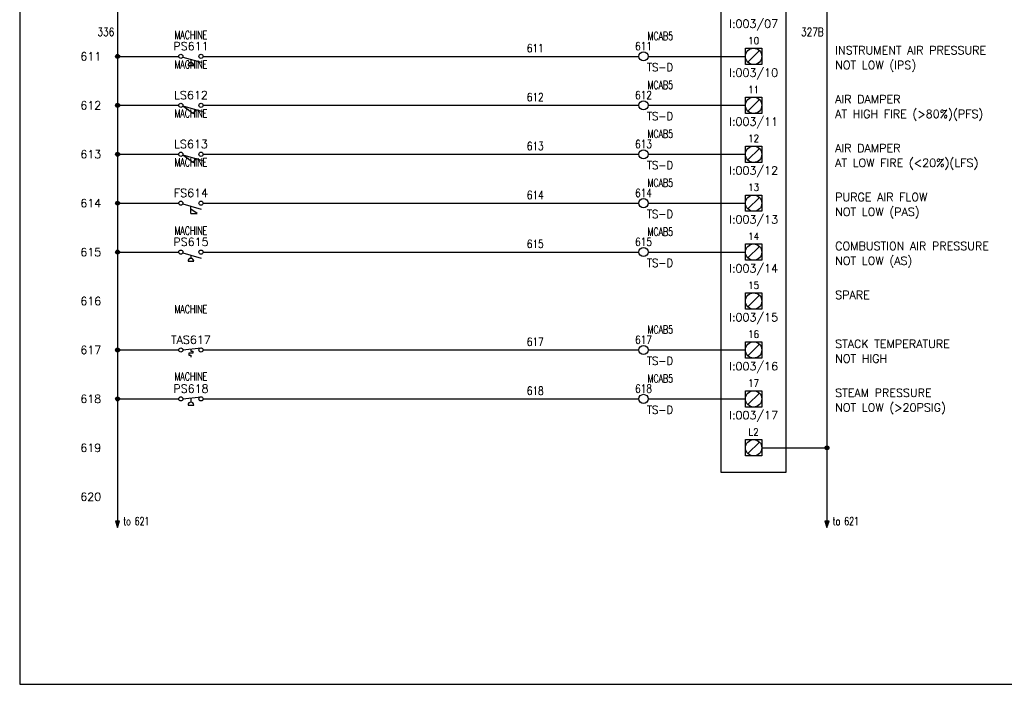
# Model space of a CAD drawing. Extents: x 0 to 30, y 0 to 19.
# Tile 1 of 4: x 0 to 15.1, y 0 to 10.2. Entities that reach past the tile are written whole.
import ezdxf
from ezdxf.enums import TextEntityAlignment as Align

# ---------------------------------------------------------------- set-up
doc = ezdxf.new("R2010")
doc.units = 0
doc.header["$MEASUREMENT"] = 0
for name, color, linetype in [('BLK_18AWG', 251, 'Continuous'), ('DESC', 1, 'Continuous'), ('LOC', 140, 'Continuous'), ('MISC', 30, 'Continuous'), ('RED_18AWG', 1, 'Continuous'), ('SYMS', 7, 'Continuous'), ('TAGS', 30, 'Continuous'), ('TERMS', 6, 'Continuous'), ('WHT_16AWG', 7, 'Continuous'), ('WIRENO', 3, 'Continuous'), ('WIREREF', 52, 'Continuous'), ('XREF', 7, 'Continuous')]:
    doc.layers.add(name, color=color, linetype=linetype)
doc.layers.add('Viewports', color=3, linetype='Continuous', plot=False)
doc.styles.add('LEGACY', font='romans.shx')
doc.styles.add('WD', font='romans.shx')

# ---------------------------------------------------------------- blocks, each defined once
blk = doc.blocks.new('PLCIO_7923')
at = {"layer": 'SYMS'}
for p, q in [((-0.5, 0.5), (-0.5, -13.125)), ((0.5, -13.125), (0.5, 0.5)), ((-0.125, -6.625), (0.125, -6.625)), ((-0.125, -6.875), (-0.125, -6.625)), ((-0.125, -6.625), (0.125, -6.625)), ((-0.125, -6.875), (-0.125, -6.625)), ((0.125, -6.625), (0.125, -6.875)), ((0.125, -6.625), (0.125, -6.875)), ((0.088, -6.662), (-0.088, -6.838)), ((0.125, -6.875), (-0.125, -6.875)), ((0.125, -6.875), (-0.125, -6.875)), ((-0.125, -7.375), (0.125, -7.375)), ((-0.125, -7.625), (-0.125, -7.375)), ((-0.125, -7.375), (0.125, -7.375)), ((-0.125, -7.625), (-0.125, -7.375)), ((0.125, -7.375), (0.125, -7.625)), ((0.125, -7.375), (0.125, -7.625)), ((0.088, -7.412), (-0.088, -7.588)), ((0.125, -7.625), (-0.125, -7.625)), ((0.125, -7.625), (-0.125, -7.625)), ((-0.125, -8.125), (0.125, -8.125)), ((-0.125, -8.375), (-0.125, -8.125)), ((-0.125, -8.125), (0.125, -8.125)), ((-0.125, -8.375), (-0.125, -8.125)), ((0.125, -8.125), (0.125, -8.375)), ((0.125, -8.125), (0.125, -8.375)), ((0.088, -8.162), (-0.088, -8.338)), ((0.125, -8.375), (-0.125, -8.375)), ((0.125, -8.375), (-0.125, -8.375)), ((-0.125, -8.875), (0.125, -8.875)), ((-0.125, -9.125), (-0.125, -8.875)), ((-0.125, -8.875), (0.125, -8.875)), ((-0.125, -9.125), (-0.125, -8.875)), ((0.125, -8.875), (0.125, -9.125)), ((0.125, -8.875), (0.125, -9.125)), ((0.088, -8.912), (-0.088, -9.088)), ((0.125, -9.125), (-0.125, -9.125)), ((0.125, -9.125), (-0.125, -9.125)), ((-0.125, -9.625), (0.125, -9.625)), ((-0.125, -9.875), (-0.125, -9.625)), ((-0.125, -9.625), (0.125, -9.625)), ((-0.125, -9.875), (-0.125, -9.625)), ((0.125, -9.625), (0.125, -9.875)), ((0.125, -9.625), (0.125, -9.875)), ((0.088, -9.662), (-0.088, -9.838)), ((0.125, -9.875), (-0.125, -9.875)), ((0.125, -9.875), (-0.125, -9.875)), ((-0.125, -10.375), (0.125, -10.375)), ((-0.125, -10.625), (-0.125, -10.375)), ((-0.125, -10.375), (0.125, -10.375)), ((-0.125, -10.625), (-0.125, -10.375)), ((0.088, -10.412), (-0.088, -10.588)), ((0.125, -10.375), (0.125, -10.625)), ((0.125, -10.375), (0.125, -10.625)), ((0.125, -10.625), (-0.125, -10.625)), ((0.125, -10.625), (-0.125, -10.625)), ((-0.125, -11.125), (0.125, -11.125)), ((-0.125, -11.375), (-0.125, -11.125)), ((-0.125, -11.125), (0.125, -11.125)), ((-0.125, -11.375), (-0.125, -11.125)), ((0.088, -11.162), (-0.088, -11.338)), ((0.125, -11.125), (0.125, -11.375)), ((0.125, -11.125), (0.125, -11.375)), ((0.125, -11.375), (-0.125, -11.375)), ((0.125, -11.375), (-0.125, -11.375)), ((-0.125, -11.875), (0.125, -11.875)), ((-0.125, -12.125), (-0.125, -11.875)), ((-0.125, -11.875), (0.125, -11.875)), ((-0.125, -12.125), (-0.125, -11.875)), ((0.088, -11.912), (-0.088, -12.088)), ((0.125, -11.875), (0.125, -12.125)), ((0.125, -11.875), (0.125, -12.125)), ((0.125, -12.125), (-0.125, -12.125)), ((0.125, -12.125), (-0.125, -12.125)), ((-0.125, -12.625), (0.125, -12.625)), ((-0.125, -12.875), (-0.125, -12.625)), ((0.088, -12.662), (-0.088, -12.838)), ((0.125, -12.625), (0.125, -12.875)), ((0.125, -12.875), (-0.125, -12.875)), ((-0.5, -13.125), (0.5, -13.125))]:
    blk.add_line(p, q, dxfattribs=at)
for centre in [(0, -6.75), (0, -7.5), (0, -8.25), (0, -9), (0, -9.75), (0, -10.5), (0, -11.25), (0, -12), (0, -12.75)]:
    blk.add_circle(centre, 0.125, dxfattribs=at)
at = {"layer": 'SYMS', "style": 'LEGACY'}
for tag, height, width, p in [('LOC', 0.0781, 0.8, (0, 1.17)), ('MFG', 0.0781, 0.8, (0, 1.062)), ('CAT', 0.0781, 0.9, (0, 0.953)), ('DESC', 0.0781, 0.8, (0, 0.53)), ('TERM01', 0.109, 0.9, (0, 0.188)), ('TERM02', 0.109, 0.9, (0, -0.562)), ('TERM03', 0.109, 0.9, (0, -1.312)), ('TERM04', 0.109, 0.9, (0, -2.062)), ('TERM05', 0.109, 0.9, (0, -2.812)), ('TERM06', 0.109, 0.9, (0, -3.562)), ('TERM07', 0.109, 0.9, (0, -4.312)), ('TERM08', 0.109, 0.9, (0, -5.062)), ('TERM09', 0.109, 0.9, (0, -5.812)), ('TERM10', 0.109, 0.9, (0, -6.562)), ('TERM11', 0.109, 0.9, (0, -7.312)), ('TERM12', 0.109, 0.9, (0, -8.062)), ('TERM13', 0.109, 0.9, (0, -8.812)), ('TERM14', 0.109, 0.9, (0, -9.562)), ('TERM15', 0.109, 0.9, (0, -10.312)), ('TERM16', 0.109, 0.9, (0, -11.062)), ('TERM17', 0.109, 0.9, (0, -11.812)), ('TERM18', 0.109, 0.9, (0, -12.562))]:
    blk.add_attdef(tag, text='', height=height, dxfattribs=dict(at, width=width)).set_placement(p, align=Align.CENTER)
at = {"layer": 'SYMS', "linetype": 'Continuous', "style": 'LEGACY', "flags": 9}
blk.add_attdef('ASSYCODE', text='', height=0.01, dxfattribs=at).set_placement((0.23, 1.071), align=Align.CENTER)
at = {"layer": 'SYMS', "style": 'LEGACY'}
for tag, p in [('LINE1', (0, 0.812)), ('LINE2', (0, 0.656)), ('TAG', (0, 0.353))]:
    blk.add_attdef(tag, text='', height=0.109, dxfattribs=at).set_placement(p, align=Align.CENTER)
at = {"layer": 'SYMS', "style": 'LEGACY', "flags": 1}
for tag, p in [('X4TERM01', (-0.125, 0)), ('X4TERM02', (-0.125, -0.75)), ('X4TERM03', (-0.125, -1.5)), ('X4TERM04', (-0.125, -2.25)), ('X4TERM05', (-0.125, -3)), ('X4TERM06', (-0.125, -3.75)), ('X4TERM07', (-0.125, -4.5)), ('X4TERM08', (-0.125, -5.25)), ('X4TERM09', (-0.125, -6)), ('X4TERM10', (-0.125, -6.75)), ('X4TERM11', (-0.125, -7.5)), ('X4TERM12', (-0.125, -8.25)), ('X4TERM13', (-0.125, -9)), ('X4TERM14', (-0.125, -9.75)), ('X4TERM15', (-0.125, -10.5)), ('X4TERM16', (-0.125, -11.25)), ('X4TERM17', (-0.125, -12)), ('X1TERM18', (0.125, -12.75))]:
    blk.add_attdef(tag, p, '', height=0.01, dxfattribs=at)
at = {"layer": 'SYMS', "style": 'LEGACY', "width": 0.9}
for tag, p in [('TERMDESC01', (-0.172, -0.062)), ('TERMDESC02', (-0.188, -0.812)), ('TERMDESC03', (-0.188, -1.562)), ('TERMDESC04', (-0.188, -2.312)), ('TERMDESC05', (-0.188, -3.062)), ('TERMDESC06', (-0.188, -3.812)), ('TERMDESC07', (-0.188, -4.562)), ('TERMDESC08', (-0.188, -5.312)), ('TERMDESC09', (-0.188, -6.062)), ('TERMDESC10', (-0.188, -6.812)), ('TERMDESC11', (-0.188, -7.562)), ('TERMDESC12', (-0.188, -8.312)), ('TERMDESC13', (-0.188, -9.062)), ('TERMDESC14', (-0.188, -9.812)), ('TERMDESC15', (-0.188, -10.562)), ('TERMDESC16', (-0.188, -11.312)), ('TERMDESC17', (-0.188, -12.062))]:
    blk.add_attdef(tag, text='', height=0.0781, dxfattribs=at).set_placement(p, align=Align.TOP_RIGHT)
for tag, height, p in [('TERM', 0.0938, (-0.234, -0.188)), ('TERMDESC18', 0.0781, (0.188, -12.812))]:
    blk.add_attdef(tag, text='', height=height, dxfattribs=at).set_placement(p, align=Align.TOP_LEFT)
for tag, p in [('DESCA02', (1.25, -0.719)), ('DESCB02', (1.25, -0.859)), ('DESCC02', (1.25, -1)), ('DESCD02', (1.25, -1.141)), ('DESCE02', (1.25, -1.281)), ('DESCA03', (1.25, -1.469)), ('DESCB03', (1.25, -1.609)), ('DESCC03', (1.25, -1.75)), ('DESCD03', (1.25, -1.891)), ('DESCE03', (1.25, -2.031)), ('DESCA04', (1.25, -2.219)), ('DESCB04', (1.25, -2.359)), ('DESCC04', (1.25, -2.5)), ('DESCD04', (1.25, -2.641)), ('DESCE04', (1.25, -2.781)), ('DESCA05', (1.25, -2.969)), ('DESCB05', (1.25, -3.109)), ('DESCC05', (1.25, -3.25)), ('DESCD05', (1.25, -3.391)), ('DESCE05', (1.25, -3.531)), ('DESCA06', (1.25, -3.719)), ('DESCB06', (1.25, -3.859)), ('DESCC06', (1.25, -4)), ('DESCD06', (1.25, -4.141)), ('DESCE06', (1.25, -4.281)), ('DESCA07', (1.25, -4.469)), ('DESCB07', (1.25, -4.609)), ('DESCC07', (1.25, -4.75)), ('DESCD07', (1.25, -4.891)), ('DESCE07', (1.25, -5.031)), ('DESCA08', (1.25, -5.219)), ('DESCB08', (1.25, -5.359)), ('DESCC08', (1.25, -5.5)), ('DESCD08', (1.25, -5.641)), ('DESCE08', (1.25, -5.781)), ('DESCA09', (1.25, -5.969)), ('DESCB09', (1.25, -6.109)), ('DESCC09', (1.25, -6.25)), ('DESCD09', (1.25, -6.391)), ('DESCE09', (1.25, -6.531)), ('DESCA10', (1.25, -6.719)), ('DESCB10', (1.25, -6.859)), ('DESCC10', (1.25, -7)), ('DESCD10', (1.25, -7.141)), ('DESCE10', (1.25, -7.281)), ('DESCA11', (1.25, -7.469)), ('DESCB11', (1.25, -7.609)), ('DESCC11', (1.25, -7.75)), ('DESCD11', (1.25, -7.891)), ('DESCE11', (1.25, -8.031)), ('DESCA12', (1.25, -8.219)), ('DESCB12', (1.25, -8.359)), ('DESCC12', (1.25, -8.5)), ('DESCD12', (1.25, -8.641)), ('DESCE12', (1.25, -8.781)), ('DESCA13', (1.25, -8.969)), ('DESCB13', (1.25, -9.109)), ('DESCC13', (1.25, -9.25)), ('DESCD13', (1.25, -9.391)), ('DESCE13', (1.25, -9.531)), ('DESCA14', (1.25, -9.719)), ('DESCB14', (1.25, -9.859)), ('DESCC14', (1.25, -10)), ('DESCD14', (1.25, -10.141)), ('DESCE14', (1.25, -10.281)), ('DESCA15', (1.25, -10.469)), ('DESCB15', (1.25, -10.609)), ('DESCC15', (1.25, -10.75)), ('DESCD15', (1.25, -10.891)), ('DESCE15', (1.25, -11.031)), ('DESCA16', (1.25, -11.219)), ('DESCB16', (1.25, -11.359)), ('DESCC16', (1.25, -11.5)), ('DESCD16', (1.25, -11.641)), ('DESCE16', (1.25, -11.781)), ('DESCA17', (1.25, -11.969)), ('DESCB17', (1.25, -12.109)), ('DESCC17', (1.25, -12.25)), ('DESCD17', (1.25, -12.391)), ('DESCE17', (1.25, -12.531))]:
    blk.add_attdef(tag, p, '', height=0.109, dxfattribs=at)
at = {"layer": 'SYMS', "style": 'LEGACY'}
for tag, p in [('TAGA02', (0, -0.938)), ('TAGA03', (0, -1.688)), ('TAGA04', (0, -2.438)), ('TAGA05', (0, -3.188)), ('TAGA06', (0, -3.938)), ('TAGA07', (0, -4.688)), ('TAGA08', (0, -5.438)), ('TAGA09', (0, -6.188)), ('TAGA10', (0, -6.938)), ('TAGA11', (0, -7.688)), ('TAGA12', (0, -8.438)), ('TAGA13', (0, -9.188)), ('TAGA14', (0, -9.938)), ('TAGA15', (0, -10.688)), ('TAGA16', (0, -11.438)), ('TAGA17', (0, -12.188))]:
    blk.add_attdef(tag, text='', height=0.109, dxfattribs=at).set_placement(p, align=Align.TOP_CENTER)
blk = doc.blocks.new('HPS12')
at = {"linetype": 'Continuous'}
blk.add_line((-0.123, 0.002), (0.159, 0.033), dxfattribs=at)
for p, q in [((0, 0.015), (0, -0.049)), ((-0.044, -0.094), (0.044, -0.094))]:
    blk.add_line(p, q)
for centre in [(-0.155, 0), (0.155, 0)]:
    blk.add_circle(centre, 0.0322)
blk.add_arc((0, -0.094), 0.0442, 0, 180)
at = {"style": 'WD', "width": 0.7}
for tag, p in [('DESC1', (0, 0.781)), ('DESC2', (0, 0.625)), ('INST', (0, 0.451)), ('LOC', (0, 0.281)), ('XREF', (0, -0.314))]:
    blk.add_attdef(tag, text='', height=0.125, dxfattribs=at).set_placement(p, align=Align.CENTER)
at = {"style": 'WD'}
blk.add_attdef('TAG1', text='', height=0.125, dxfattribs=at).set_placement((0, 0.094), align=Align.CENTER)
for tag, p, height, flags in [('X4TERM01', (-0.188, 0), 0.0125, 1), ('CONTACT', (0.038, 0.02), 0.01, 1), ('FAMILY', (0.038, 0.037), 0.01, 9), ('X1TERM02', (0.188, 0), 0.0125, 1)]:
    blk.add_attdef(tag, p, '', height=height, dxfattribs=dict(at, flags=flags))
for tag, p in [('X2LINK', (0, 0.094)), ('X8LINK', (0, -0.125))]:
    blk.add_attdef(tag, p, '', height=0.01, dxfattribs=at)
at = {"linetype": 'Continuous', "style": 'WD', "flags": 9}
for tag, p in [('CAT', (0.063, -0.007)), ('ASSYCODE', (0.066, -0.049)), ('MFG', (0.063, -0.027))]:
    blk.add_attdef(tag, text='', height=0.01, dxfattribs=at).set_placement(p, align=Align.CENTER)
at = {"linetype": 'Continuous', "style": 'WD', "flags": 8}
blk.add_attdef('TERM01', text='', height=0.125, dxfattribs=at).set_placement((-0.25, -0.031), align=Align.TOP_RIGHT)
blk.add_attdef('TERM02', text='', height=0.125, dxfattribs=at).set_placement((0.25, -0.031), align=Align.TOP_LEFT)
at = {"style": 'WD', "width": 0.7}
for tag, p in [('RATING1', (0.247, -0.317)), ('WDTAGALT', (0.247, -0.473))]:
    blk.add_attdef(tag, p, '', height=0.125, dxfattribs=at)
blk = doc.blocks.new('HTS12')
at = {"linetype": 'Continuous'}
blk.add_line((-0.123, 0.002), (0.159, 0.033), dxfattribs=at)
for p, q in [((0, 0.015), (0, -0.017)), ((0.031, -0.048), (-0.031, -0.048)), ((-0.031, -0.048), (-0.031, -0.079)), ((-0.031, -0.079), (0, -0.079)), ((0, -0.017), (0.031, -0.017)), ((0, -0.079), (0, -0.111)), ((0.031, -0.017), (0.031, -0.048))]:
    blk.add_line(p, q)
for centre in [(-0.155, 0), (0.155, 0)]:
    blk.add_circle(centre, 0.0322)
at = {"style": 'WD', "width": 0.7}
for tag, p in [('INST', (0, 0.732)), ('LOC', (0, 0.562)), ('DESC1', (0, 0.406)), ('DESC2', (0, 0.25)), ('XREF', (0, -0.314))]:
    blk.add_attdef(tag, text='', height=0.125, dxfattribs=at).set_placement(p, align=Align.CENTER)
at = {"style": 'WD'}
blk.add_attdef('TAG1', text='', height=0.125, dxfattribs=at).set_placement((0, 0.094), align=Align.CENTER)
for tag, p, height, flags in [('X4TERM01', (-0.188, 0), 0.0125, 1), ('CONTACT', (0.038, 0.02), 0.01, 1), ('FAMILY', (0.038, 0.037), 0.01, 9), ('X1TERM02', (0.188, 0), 0.0125, 1)]:
    blk.add_attdef(tag, p, '', height=height, dxfattribs=dict(at, flags=flags))
for tag, p in [('X2LINK', (0, 0.078)), ('X8LINK', (0, -0.141))]:
    blk.add_attdef(tag, p, '', height=0.01, dxfattribs=at)
at = {"linetype": 'Continuous', "style": 'WD', "flags": 9}
for tag, p in [('CAT', (0.063, -0.007)), ('ASSYCODE', (0.062, -0.047)), ('MFG', (0.063, -0.027))]:
    blk.add_attdef(tag, text='', height=0.01, dxfattribs=at).set_placement(p, align=Align.CENTER)
at = {"linetype": 'Continuous', "style": 'WD', "flags": 8}
blk.add_attdef('TERM01', text='', height=0.125, dxfattribs=at).set_placement((-0.25, -0.016), align=Align.TOP_RIGHT)
blk.add_attdef('TERM02', text='', height=0.125, dxfattribs=at).set_placement((0.25, -0.016), align=Align.TOP_LEFT)
at = {"style": 'WD', "width": 0.7}
for tag, p in [('RATING1', (0.275, -0.299)), ('WDTAGALT', (0.281, -0.466))]:
    blk.add_attdef(tag, p, '', height=0.125, dxfattribs=at)
blk = doc.blocks.new('HPS11')
at = {"linetype": 'Continuous'}
blk.add_line((-0.125, -0.01), (0.157, -0.091), dxfattribs=at)
for p, q in [((-0.044, -0.141), (0.044, -0.141)), ((0, -0.046), (0, -0.096))]:
    blk.add_line(p, q)
for centre in [(-0.155, 0), (0.155, 0)]:
    blk.add_circle(centre, 0.0322)
blk.add_arc((0, -0.141), 0.0442, 0, 180)
at = {"style": 'WD', "width": 0.7}
for tag, p in [('DESC1', (0, 0.75)), ('DESC2', (0, 0.594)), ('INST', (0, 0.435)), ('LOC', (0, 0.266)), ('XREF', (0, -0.316))]:
    blk.add_attdef(tag, text='', height=0.125, dxfattribs=at).set_placement(p, align=Align.CENTER)
at = {"style": 'WD'}
blk.add_attdef('TAG1', text='', height=0.125, dxfattribs=at).set_placement((0, 0.094), align=Align.CENTER)
for tag, p, height, flags in [('X4TERM01', (-0.188, 0), 0.0125, 1), ('CONTACT', (0.038, 0.02), 0.01, 1), ('FAMILY', (0.038, 0.037), 0.01, 9), ('X1TERM02', (0.188, 0), 0.0125, 1)]:
    blk.add_attdef(tag, p, '', height=height, dxfattribs=dict(at, flags=flags))
for tag, p in [('X2LINK', (0, 0.031)), ('X8LINK', (0, -0.172))]:
    blk.add_attdef(tag, p, '', height=0.01, dxfattribs=at)
at = {"linetype": 'Continuous', "style": 'WD', "flags": 9}
for tag, p in [('CAT', (0.063, -0.007)), ('ASSYCODE', (0.062, -0.047)), ('MFG', (0.063, -0.027))]:
    blk.add_attdef(tag, text='', height=0.01, dxfattribs=at).set_placement(p, align=Align.CENTER)
at = {"linetype": 'Continuous', "style": 'WD', "flags": 8}
blk.add_attdef('TERM01', text='', height=0.125, dxfattribs=at).set_placement((-0.25, -0.031), align=Align.TOP_RIGHT)
blk.add_attdef('TERM02', text='', height=0.125, dxfattribs=at).set_placement((0.25, -0.031), align=Align.TOP_LEFT)
at = {"style": 'WD', "width": 0.7}
for tag, p in [('RATING1', (0.258, -0.304)), ('WDTAGALT', (0.258, -0.46))]:
    blk.add_attdef(tag, p, '', height=0.125, dxfattribs=at)
blk = doc.blocks.new('HFS11')
at = {"linetype": 'Continuous'}
blk.add_line((-0.125, -0.01), (0.157, -0.091), dxfattribs=at)
for p, q in [((0, -0.156), (0, -0.046)), ((0.093, -0.156), (0, -0.094)), ((0, -0.156), (0.093, -0.156))]:
    blk.add_line(p, q)
for centre in [(-0.155, 0), (0.155, 0)]:
    blk.add_circle(centre, 0.0322)
at = {"style": 'WD', "width": 0.7}
for tag, p in [('INST', (0, 0.732)), ('LOC', (0, 0.562)), ('DESC1', (0, 0.406)), ('DESC2', (0, 0.25)), ('XREF', (0, -0.348)), ('WDTAGALT', (-0.009, -0.5))]:
    blk.add_attdef(tag, text='', height=0.125, dxfattribs=at).set_placement(p, align=Align.CENTER)
at = {"style": 'WD'}
blk.add_attdef('TAG1', text='', height=0.125, dxfattribs=at).set_placement((0, 0.094), align=Align.CENTER)
for tag, p, height, flags in [('X4TERM01', (-0.188, 0), 0.0125, 1), ('CONTACT', (0.038, 0.02), 0.01, 1), ('FAMILY', (0.038, 0.037), 0.01, 9), ('X1TERM02', (0.188, 0), 0.0125, 1)]:
    blk.add_attdef(tag, p, '', height=height, dxfattribs=dict(at, flags=flags))
for tag, p in [('X2LINK', (0, 0.047)), ('X8LINK', (0, -0.203))]:
    blk.add_attdef(tag, p, '', height=0.01, dxfattribs=at)
at = {"linetype": 'Continuous', "style": 'WD', "flags": 9}
for tag, p in [('CAT', (0.063, -0.007)), ('ASSYCODE', (0.062, -0.047)), ('MFG', (0.063, -0.027))]:
    blk.add_attdef(tag, text='', height=0.01, dxfattribs=at).set_placement(p, align=Align.CENTER)
at = {"linetype": 'Continuous', "style": 'WD', "flags": 8}
blk.add_attdef('TERM01', text='', height=0.125, dxfattribs=at).set_placement((-0.25, -0.031), align=Align.TOP_RIGHT)
blk.add_attdef('TERM02', text='', height=0.125, dxfattribs=at).set_placement((0.25, -0.031), align=Align.TOP_LEFT)
at = {"style": 'WD', "width": 0.7}
blk.add_attdef('RATING1', (0.249, -0.313), '', height=0.125, dxfattribs=at)
blk = doc.blocks.new('HLS11')
at = {"linetype": 'Continuous'}
for p, q in [((-0.125, -0.01), (0.041, -0.124)), ((-0.125, -0.01), (0.179, -0.097)), ((0.041, -0.124), (0.073, -0.067))]:
    blk.add_line(p, q, dxfattribs=at)
for centre in [(-0.155, 0), (0.155, 0)]:
    blk.add_circle(centre, 0.0322)
at = {"style": 'WD', "width": 0.7}
for tag, p in [('INST', (0, 0.719)), ('LOC', (0, 0.562)), ('DESC1', (0, 0.406)), ('DESC2', (0, 0.25)), ('XREF', (0, -0.299)), ('WDTAGALT', (0.006, -0.438))]:
    blk.add_attdef(tag, text='', height=0.125, dxfattribs=at).set_placement(p, align=Align.CENTER)
at = {"style": 'WD'}
blk.add_attdef('TAG1', text='', height=0.125, dxfattribs=at).set_placement((0, 0.094), align=Align.CENTER)
for tag, p, height, flags in [('X4TERM01', (-0.188, 0), 0.0125, 1), ('CONTACT', (0.038, 0.02), 0.01, 1), ('FAMILY', (0.038, 0.037), 0.01, 9), ('X1TERM02', (0.188, 0), 0.0125, 1)]:
    blk.add_attdef(tag, p, '', height=height, dxfattribs=dict(at, flags=flags))
for tag, p in [('X2LINK', (0, 0.031)), ('X8LINK', (0, -0.156))]:
    blk.add_attdef(tag, p, '', height=0.01, dxfattribs=at)
at = {"linetype": 'Continuous', "style": 'WD', "flags": 9}
for tag, p in [('CAT', (0.063, -0.007)), ('ASSYCODE', (0.062, -0.047)), ('MFG', (0.063, -0.027))]:
    blk.add_attdef(tag, text='', height=0.01, dxfattribs=at).set_placement(p, align=Align.CENTER)
at = {"linetype": 'Continuous', "style": 'WD', "flags": 8}
blk.add_attdef('TERM01', text='', height=0.125, dxfattribs=at).set_placement((-0.25, -0.031), align=Align.TOP_RIGHT)
blk.add_attdef('TERM02', text='', height=0.125, dxfattribs=at).set_placement((0.25, -0.031), align=Align.TOP_LEFT)
blk = doc.blocks.new('WDDOT')
for radius in [0.03, 0.0187, 0.00929]:
    blk.add_circle((0, 0), radius)
blk = doc.blocks.new('HA1S4')
for points in [[(0, 0), (-0.031, 0), (0, -0.094), (0.031, 0), (0, 0)], [(0.016, -0.011), (-0.016, -0.011), (0, -0.058), (0.016, -0.011)]]:
    blk.add_lwpolyline(points)
at = {"style": 'WD', "width": 0.7}
for tag, p in [('DESC1', (0.088, 0.113)), ('XREF', (0.088, -0.062))]:
    blk.add_attdef(tag, p, '', height=0.125, dxfattribs=at)
at = {"style": 'WD', "flags": 1}
for tag, p in [('X2TERM01', (0, 0)), ('SIGCODE', (0.035, -0.083))]:
    blk.add_attdef(tag, p, '', height=0.01, dxfattribs=at)
at = {"style": 'WD', "width": 0.8, "flags": 8}
blk.add_attdef('WIRENO', text='', height=0.125, dxfattribs=at).set_placement((0, -0.259), align=Align.CENTER)
blk = doc.blocks.new('HT0W02')
blk.add_circle((0, 0), 0.0699)
at = {"style": 'WD'}
for tag, p, width in [('INST', (0.062, 0.42), 0.7), ('LOC', (0.062, 0.25), 0.7), ('DESC1', (0.053, -0.385), 0.8)]:
    blk.add_attdef(tag, p, '', height=0.125, dxfattribs=dict(at, width=width))
at = {"linetype": 'Continuous', "style": 'WD', "width": 0.8, "flags": 8}
blk.add_attdef('WIRENO', text='', height=0.125, dxfattribs=at).set_placement((0, 0.094), align=Align.CENTER)
at = {"style": 'WD', "flags": 1}
for tag, p, height in [('X4TERM01', (-0.07, 0), 0.0125), ('X4TERMDESC01', (-0.055, -0.023), 0.025), ('X2TERMDESC01', (-0.006, 0.029), 0.025), ('X2TERM01', (0, 0.07), 0.0125), ('STRIPSEQ', (0, 0), 0.00125), ('X1TERMDESC01', (0.039, -0.003), 0.025), ('X1TERM01', (0.07, 0), 0.0125), ('LINKTERM', (0, -0.002), 0.00125), ('X8TERM01', (0, -0.07), 0.0125), ('X8TERMDESC01', (0, -0.054), 0.025)]:
    blk.add_attdef(tag, p, '', height=height, dxfattribs=at)
at = {"linetype": 'Continuous', "style": 'WD'}
for tag, p, height, width, flags in [('TAGSTRIP', (0.053, -0.229), 0.125, 0.9, 8), ('CAT', (0.213, -0.406), 0.109, 0.8, 1), ('DESC2', (0.053, -0.541), 0.125, 0.8, 8), ('DESC3', (0.053, -0.698), 0.125, 0.8, 8)]:
    blk.add_attdef(tag, p, '', height=height, dxfattribs=dict(at, width=width, flags=flags))
at = {"linetype": 'Continuous', "style": 'WD', "width": 0.8, "flags": 1}
blk.add_attdef('MFG', text='', height=0.109, dxfattribs=at).set_placement((0.088, -0.406), align=Align.RIGHT)
at = {"style": 'WD', "width": 0.7, "flags": 1}
blk.add_attdef('ASSYCODE', (0.062, -0.281), '', height=0.01, dxfattribs=at)
blk = doc.blocks.new('WD_WNH')
at = {"linetype": 'Continuous', "style": 'WD', "width": 0.8}
blk.add_attdef('WIRENO', text='', height=0.125, dxfattribs=at).set_placement((0, 0.062), align=Align.CENTER)
at = {"style": 'WD', "flags": 1}
for tag, p in [('W01USER', (0, 0.078)), ('W02USER', (0, 0.07)), ('W03USER', (0, 0.062)), ('W04USER', (0, 0.055)), ('W05USER', (0, 0.047)), ('W06USER', (0, 0.039)), ('W07USER', (0, 0.031)), ('W08USER', (0, 0.023)), ('W09USER', (0, 0.016)), ('W10USER', (0, 0.008))]:
    blk.add_attdef(tag, text='', height=0.005, dxfattribs=at).set_placement(p, align=Align.CENTER)
blk = doc.blocks.new('WD_WNV')
at = {"linetype": 'Continuous', "style": 'WD', "width": 0.8}
blk.add_attdef('WIRENO', text='', height=0.125, dxfattribs=at).set_placement((-0.05, 0), align=Align.MIDDLE_RIGHT)
at = {"style": 'WD', "flags": 1}
for tag, p in [('W01USER', (-0.062, 0.094)), ('W02USER', (-0.062, 0.086)), ('W03USER', (-0.062, 0.078)), ('W04USER', (-0.062, 0.07)), ('W05USER', (-0.062, 0.062)), ('W06USER', (-0.062, 0.055)), ('W07USER', (-0.062, 0.047)), ('W08USER', (-0.062, 0.039)), ('W09USER', (-0.062, 0.031)), ('W10USER', (-0.062, 0.023))]:
    blk.add_attdef(tag, text='', height=0.005, dxfattribs=at).set_placement(p, align=Align.CENTER)

msp = doc.modelspace()

# ---------------------------------------------------------------- linework, layer by layer
at = {"layer": 'BLK_18AWG'}
for p, q in [((1.5, 17.5), (1.5, 2.5)), ((1.5, 9.625), (2.438, 9.625)), ((1.5, 8.875), (2.438, 8.875)), ((1.5, 8.125), (2.438, 8.125)), ((1.5, 7.375), (2.438, 7.375)), ((1.5, 6.625), (2.438, 6.625)), ((1.5, 5.125), (2.438, 5.125)), ((1.5, 4.375), (2.438, 4.375))]:
    msp.add_line(p, q, dxfattribs=at)
at = {"layer": 'RED_18AWG'}
for p, q in [((2.812, 9.625), (9.493, 9.625)), ((9.632, 9.625), (11.125, 9.625)), ((2.812, 8.875), (9.493, 8.875)), ((9.632, 8.875), (11.125, 8.875)), ((2.812, 8.125), (9.493, 8.125)), ((9.632, 8.125), (11.125, 8.125)), ((2.812, 7.375), (9.493, 7.375)), ((9.632, 7.375), (11.125, 7.375)), ((2.812, 6.625), (9.493, 6.625)), ((9.632, 6.625), (11.125, 6.625)), ((2.812, 5.125), (9.493, 5.125)), ((9.632, 5.125), (11.125, 5.125)), ((2.812, 4.375), (9.493, 4.375)), ((9.632, 4.375), (11.125, 4.375))]:
    msp.add_line(p, q, dxfattribs=at)
at = {"layer": 'Viewports'}
msp.add_lwpolyline([(0, 0), (30, 0), (30, 19.02), (0, 19.02)], close=True, dxfattribs=at)
at = {"layer": 'WHT_16AWG'}
for p, q in [((12.375, 17.5), (12.375, 2.5)), ((11.375, 3.625), (12.375, 3.625))]:
    msp.add_line(p, q, dxfattribs=at)

# ---------------------------------------------------------------- block references
ref = msp.add_blockref('PLCIO_7923', (11.25, 16.375))
ref.add_attrib('TAGA09', 'I:003/07', dxfattribs={"layer": 'TAGS', "height": 0.125, "style": 'WD'}).set_placement((11.25, 10.188), align=Align.TOP_CENTER)
ref.add_attrib('TERM10', '10', dxfattribs={"layer": 'TERMS', "height": 0.1094, "style": 'WD', "width": 0.9}).set_placement((11.25, 9.812), align=Align.CENTER)
ref.add_attrib('TAGA10', 'I:003/10', dxfattribs={"layer": 'TAGS', "height": 0.125, "style": 'WD'}).set_placement((11.25, 9.438), align=Align.TOP_CENTER)
ref.add_attrib('DESCA10', 'INSTRUMENT AIR PRESSURE', (12.5, 9.656), dxfattribs={"layer": 'DESC', "height": 0.125, "style": 'WD'})
ref.add_attrib('DESCB10', 'NOT LOW (IPS)', (12.5, 9.43), dxfattribs={"layer": 'DESC', "height": 0.125, "style": 'WD'})
ref.add_attrib('TERM11', '11', dxfattribs={"layer": 'TERMS', "height": 0.1094, "style": 'WD', "width": 0.9}).set_placement((11.25, 9.062), align=Align.CENTER)
ref.add_attrib('TAGA11', 'I:003/11', dxfattribs={"layer": 'TAGS', "height": 0.125, "style": 'WD'}).set_placement((11.25, 8.688), align=Align.TOP_CENTER)
ref.add_attrib('DESCA11', 'AIR DAMPER', (12.5, 8.906), dxfattribs={"layer": 'DESC', "height": 0.125, "style": 'WD'})
ref.add_attrib('DESCB11', 'AT HIGH FIRE (>80%)(PFS)', (12.5, 8.68), dxfattribs={"layer": 'DESC', "height": 0.125, "style": 'WD'})
ref.add_attrib('TERM12', '12', dxfattribs={"layer": 'TERMS', "height": 0.1094, "style": 'WD', "width": 0.9}).set_placement((11.25, 8.312), align=Align.CENTER)
ref.add_attrib('TAGA12', 'I:003/12', dxfattribs={"layer": 'TAGS', "height": 0.125, "style": 'WD'}).set_placement((11.25, 7.938), align=Align.TOP_CENTER)
ref.add_attrib('DESCA12', 'AIR DAMPER', (12.5, 8.156), dxfattribs={"layer": 'DESC', "height": 0.125, "style": 'WD'})
ref.add_attrib('DESCB12', 'AT LOW FIRE (<20%)(LFS)', (12.5, 7.93), dxfattribs={"layer": 'DESC', "height": 0.125, "style": 'WD'})
ref.add_attrib('TERM13', '13', dxfattribs={"layer": 'TERMS', "height": 0.1094, "style": 'WD', "width": 0.9}).set_placement((11.25, 7.562), align=Align.CENTER)
ref.add_attrib('TAGA13', 'I:003/13', dxfattribs={"layer": 'TAGS', "height": 0.125, "style": 'WD'}).set_placement((11.25, 7.188), align=Align.TOP_CENTER)
ref.add_attrib('DESCA13', 'PURGE AIR FLOW', (12.5, 7.406), dxfattribs={"layer": 'DESC', "height": 0.125, "style": 'WD'})
ref.add_attrib('DESCB13', 'NOT LOW (PAS)', (12.5, 7.18), dxfattribs={"layer": 'DESC', "height": 0.125, "style": 'WD'})
ref.add_attrib('TERM14', '14', dxfattribs={"layer": 'TERMS', "height": 0.1094, "style": 'WD', "width": 0.9}).set_placement((11.25, 6.812), align=Align.CENTER)
ref.add_attrib('TAGA14', 'I:003/14', dxfattribs={"layer": 'TAGS', "height": 0.125, "style": 'WD'}).set_placement((11.25, 6.438), align=Align.TOP_CENTER)
ref.add_attrib('DESCA14', 'COMBUSTION AIR PRESSURE', (12.5, 6.656), dxfattribs={"layer": 'DESC', "height": 0.125, "style": 'WD'})
ref.add_attrib('DESCB14', 'NOT LOW (AS)', (12.5, 6.43), dxfattribs={"layer": 'DESC', "height": 0.125, "style": 'WD'})
ref.add_attrib('TERM15', '15', dxfattribs={"layer": 'TERMS', "height": 0.1094, "style": 'WD', "width": 0.9}).set_placement((11.25, 6.062), align=Align.CENTER)
ref.add_attrib('TAGA15', 'I:003/15', dxfattribs={"layer": 'TAGS', "height": 0.125, "style": 'WD'}).set_placement((11.25, 5.688), align=Align.TOP_CENTER)
ref.add_attrib('DESCA15', 'SPARE', (12.5, 5.906), dxfattribs={"layer": 'DESC', "height": 0.125, "style": 'WD'})
ref.add_attrib('TERM16', '16', dxfattribs={"layer": 'TERMS', "height": 0.1094, "style": 'WD', "width": 0.9}).set_placement((11.25, 5.312), align=Align.CENTER)
ref.add_attrib('TAGA16', 'I:003/16', dxfattribs={"layer": 'TAGS', "height": 0.125, "style": 'WD'}).set_placement((11.25, 4.938), align=Align.TOP_CENTER)
ref.add_attrib('DESCA16', 'STACK TEMPERATURE', (12.5, 5.156), dxfattribs={"layer": 'DESC', "height": 0.125, "style": 'WD'})
ref.add_attrib('DESCB16', 'NOT HIGH', (12.5, 4.93), dxfattribs={"layer": 'DESC', "height": 0.125, "style": 'WD'})
ref.add_attrib('TERM17', '17', dxfattribs={"layer": 'TERMS', "height": 0.1094, "style": 'WD', "width": 0.9}).set_placement((11.25, 4.562), align=Align.CENTER)
ref.add_attrib('TAGA17', 'I:003/17', dxfattribs={"layer": 'TAGS', "height": 0.125, "style": 'WD'}).set_placement((11.25, 4.188), align=Align.TOP_CENTER)
ref.add_attrib('DESCA17', 'STEAM PRESSURE', (12.5, 4.406), dxfattribs={"layer": 'DESC', "height": 0.125, "style": 'WD'})
ref.add_attrib('DESCB17', 'NOT LOW (>20PSIG)', (12.5, 4.18), dxfattribs={"layer": 'DESC', "height": 0.125, "style": 'WD'})
ref.add_attrib('TERM18', 'L2', dxfattribs={"layer": 'TERMS', "height": 0.1094, "style": 'WD', "width": 0.9}).set_placement((11.25, 3.812), align=Align.CENTER)
at = {"layer": 'SYMS'}
ref = msp.add_blockref('HPS11', (2.625, 9.625), dxfattribs=at)
ref.add_attrib('LOC', 'MACHINE', dxfattribs={"layer": 'LOC', "height": 0.125, "style": 'WD', "width": 0.7}).set_placement((2.625, 9.891), align=Align.CENTER)
ref.add_attrib('TAG1', 'PS611', dxfattribs={"layer": 'TAGS', "height": 0.125, "style": 'WD'}).set_placement((2.625, 9.719), align=Align.CENTER)
ref = msp.add_blockref('HT0W02', (9.562, 9.625), dxfattribs=at)
ref.add_attrib('WIRENO', '611', dxfattribs={"layer": 'WIREREF', "linetype": 'Continuous', "height": 0.125, "style": 'WD', "width": 0.8, "flags": 8}).set_placement((9.562, 9.719), align=Align.CENTER)
ref.add_attrib('LOC', 'MCAB5', (9.625, 9.875), dxfattribs={"layer": 'LOC', "height": 0.125, "style": 'WD', "width": 0.7})
ref.add_attrib('TAGSTRIP', 'TS-D', (9.616, 9.396), dxfattribs={"layer": 'TAGS', "linetype": 'Continuous', "height": 0.125, "style": 'WD', "width": 0.9, "flags": 8})
for p in [(1.5, 9.625), (1.5, 8.875), (1.5, 8.125), (1.5, 7.375), (1.5, 6.625), (1.5, 5.125), (1.5, 4.375), (12.375, 3.625)]:
    msp.add_blockref('WDDOT', p, dxfattribs=at)
ref = msp.add_blockref('HLS11', (2.625, 8.875), dxfattribs=at)
ref.add_attrib('LOC', 'MACHINE', dxfattribs={"layer": 'LOC', "height": 0.125, "style": 'WD', "width": 0.7}).set_placement((2.625, 9.438), align=Align.CENTER)
ref.add_attrib('TAG1', 'LS612', dxfattribs={"layer": 'TAGS', "height": 0.125, "style": 'WD'}).set_placement((2.625, 8.969), align=Align.CENTER)
ref = msp.add_blockref('HT0W02', (9.562, 8.875), dxfattribs=at)
ref.add_attrib('WIRENO', '612', dxfattribs={"layer": 'WIREREF', "linetype": 'Continuous', "height": 0.125, "style": 'WD', "width": 0.8, "flags": 8}).set_placement((9.562, 8.969), align=Align.CENTER)
ref.add_attrib('LOC', 'MCAB5', (9.625, 9.125), dxfattribs={"layer": 'LOC', "height": 0.125, "style": 'WD', "width": 0.7})
ref.add_attrib('TAGSTRIP', 'TS-D', (9.616, 8.646), dxfattribs={"layer": 'TAGS', "linetype": 'Continuous', "height": 0.125, "style": 'WD', "width": 0.9, "flags": 8})
ref = msp.add_blockref('HLS11', (2.625, 8.125), dxfattribs=at)
ref.add_attrib('LOC', 'MACHINE', dxfattribs={"layer": 'LOC', "height": 0.125, "style": 'WD', "width": 0.7}).set_placement((2.625, 8.688), align=Align.CENTER)
ref.add_attrib('TAG1', 'LS613', dxfattribs={"layer": 'TAGS', "height": 0.125, "style": 'WD'}).set_placement((2.625, 8.219), align=Align.CENTER)
ref = msp.add_blockref('HT0W02', (9.562, 8.125), dxfattribs=at)
ref.add_attrib('WIRENO', '613', dxfattribs={"layer": 'WIREREF', "linetype": 'Continuous', "height": 0.125, "style": 'WD', "width": 0.8, "flags": 8}).set_placement((9.562, 8.219), align=Align.CENTER)
ref.add_attrib('LOC', 'MCAB5', (9.625, 8.375), dxfattribs={"layer": 'LOC', "height": 0.125, "style": 'WD', "width": 0.7})
ref.add_attrib('TAGSTRIP', 'TS-D', (9.616, 7.896), dxfattribs={"layer": 'TAGS', "linetype": 'Continuous', "height": 0.125, "style": 'WD', "width": 0.9, "flags": 8})
ref = msp.add_blockref('HFS11', (2.625, 7.375), dxfattribs=at)
ref.add_attrib('LOC', 'MACHINE', dxfattribs={"layer": 'LOC', "height": 0.125, "style": 'WD', "width": 0.7}).set_placement((2.625, 7.938), align=Align.CENTER)
ref.add_attrib('TAG1', 'FS614', dxfattribs={"layer": 'TAGS', "height": 0.125, "style": 'WD'}).set_placement((2.625, 7.469), align=Align.CENTER)
ref = msp.add_blockref('HT0W02', (9.562, 7.375), dxfattribs=at)
ref.add_attrib('WIRENO', '614', dxfattribs={"layer": 'WIREREF', "linetype": 'Continuous', "height": 0.125, "style": 'WD', "width": 0.8, "flags": 8}).set_placement((9.562, 7.469), align=Align.CENTER)
ref.add_attrib('LOC', 'MCAB5', (9.625, 7.625), dxfattribs={"layer": 'LOC', "height": 0.125, "style": 'WD', "width": 0.7})
ref.add_attrib('TAGSTRIP', 'TS-D', (9.616, 7.146), dxfattribs={"layer": 'TAGS', "linetype": 'Continuous', "height": 0.125, "style": 'WD', "width": 0.9, "flags": 8})
ref = msp.add_blockref('HPS11', (2.625, 6.625), dxfattribs=at)
ref.add_attrib('LOC', 'MACHINE', dxfattribs={"layer": 'LOC', "height": 0.125, "style": 'WD', "width": 0.7}).set_placement((2.625, 6.891), align=Align.CENTER)
ref.add_attrib('TAG1', 'PS615', dxfattribs={"layer": 'TAGS', "height": 0.125, "style": 'WD'}).set_placement((2.625, 6.719), align=Align.CENTER)
ref = msp.add_blockref('HT0W02', (9.562, 6.625), dxfattribs=at)
ref.add_attrib('WIRENO', '615', dxfattribs={"layer": 'WIREREF', "linetype": 'Continuous', "height": 0.125, "style": 'WD', "width": 0.8, "flags": 8}).set_placement((9.562, 6.719), align=Align.CENTER)
ref.add_attrib('LOC', 'MCAB5', (9.625, 6.875), dxfattribs={"layer": 'LOC', "height": 0.125, "style": 'WD', "width": 0.7})
ref.add_attrib('TAGSTRIP', 'TS-D', (9.616, 6.396), dxfattribs={"layer": 'TAGS', "linetype": 'Continuous', "height": 0.125, "style": 'WD', "width": 0.9, "flags": 8})
ref = msp.add_blockref('HTS12', (2.625, 5.125), dxfattribs=at)
ref.add_attrib('LOC', 'MACHINE', dxfattribs={"layer": 'LOC', "height": 0.125, "style": 'WD', "width": 0.7}).set_placement((2.625, 5.688), align=Align.CENTER)
ref.add_attrib('TAG1', 'TAS617', dxfattribs={"layer": 'TAGS', "height": 0.125, "style": 'WD'}).set_placement((2.625, 5.219), align=Align.CENTER)
ref = msp.add_blockref('HT0W02', (9.562, 5.125), dxfattribs=at)
ref.add_attrib('WIRENO', '617', dxfattribs={"layer": 'WIREREF', "linetype": 'Continuous', "height": 0.125, "style": 'WD', "width": 0.8, "flags": 8}).set_placement((9.562, 5.219), align=Align.CENTER)
ref.add_attrib('LOC', 'MCAB5', (9.625, 5.375), dxfattribs={"layer": 'LOC', "height": 0.125, "style": 'WD', "width": 0.7})
ref.add_attrib('TAGSTRIP', 'TS-D', (9.616, 4.896), dxfattribs={"layer": 'TAGS', "linetype": 'Continuous', "height": 0.125, "style": 'WD', "width": 0.9, "flags": 8})
ref = msp.add_blockref('HPS12', (2.625, 4.375), dxfattribs=at)
ref.add_attrib('LOC', 'MACHINE', dxfattribs={"layer": 'LOC', "height": 0.125, "style": 'WD', "width": 0.7}).set_placement((2.625, 4.656), align=Align.CENTER)
ref.add_attrib('TAG1', 'PS618', dxfattribs={"layer": 'TAGS', "height": 0.125, "style": 'WD'}).set_placement((2.625, 4.469), align=Align.CENTER)
ref = msp.add_blockref('HT0W02', (9.562, 4.375), dxfattribs=at)
ref.add_attrib('WIRENO', '618', dxfattribs={"layer": 'WIREREF', "linetype": 'Continuous', "height": 0.125, "style": 'WD', "width": 0.8, "flags": 8}).set_placement((9.562, 4.469), align=Align.CENTER)
ref.add_attrib('LOC', 'MCAB5', (9.625, 4.625), dxfattribs={"layer": 'LOC', "height": 0.125, "style": 'WD', "width": 0.7})
ref.add_attrib('TAGSTRIP', 'TS-D', (9.616, 4.146), dxfattribs={"layer": 'TAGS', "linetype": 'Continuous', "height": 0.125, "style": 'WD', "width": 0.9, "flags": 8})
ref = msp.add_blockref('HA1S4', (1.5, 2.5), dxfattribs=at)
ref.add_attrib('XREF', 'to 621', (1.587, 2.438), dxfattribs={"layer": 'XREF', "height": 0.125, "style": 'WD', "width": 0.7})
ref = msp.add_blockref('HA1S4', (12.375, 2.5), dxfattribs=at)
ref.add_attrib('XREF', 'to 621', (12.463, 2.438), dxfattribs={"layer": 'XREF', "height": 0.125, "style": 'WD', "width": 0.7})
at = {"layer": 'WIRENO'}
ref = msp.add_blockref('WD_WNV', (1.5, 10), dxfattribs=at)
ref.add_attrib('WIRENO', '336', dxfattribs={"linetype": 'Continuous', "height": 0.125, "style": 'WD', "width": 0.8}).set_placement((1.45, 10), align=Align.MIDDLE_RIGHT)
ref = msp.add_blockref('WD_WNV', (12.375, 10), dxfattribs=at)
ref.add_attrib('WIRENO', '327B', dxfattribs={"linetype": 'Continuous', "height": 0.125, "style": 'WD', "width": 0.8}).set_placement((12.325, 10), align=Align.MIDDLE_RIGHT)
ref = msp.add_blockref('WD_WNH', (7.903, 9.625), dxfattribs=at)
ref.add_attrib('WIRENO', '611', dxfattribs={"linetype": 'Continuous', "height": 0.125, "style": 'WD', "width": 0.8}).set_placement((7.903, 9.688), align=Align.CENTER)
ref = msp.add_blockref('WD_WNH', (7.903, 8.875), dxfattribs=at)
ref.add_attrib('WIRENO', '612', dxfattribs={"linetype": 'Continuous', "height": 0.125, "style": 'WD', "width": 0.8}).set_placement((7.903, 8.938), align=Align.CENTER)
ref = msp.add_blockref('WD_WNH', (7.903, 8.125), dxfattribs=at)
ref.add_attrib('WIRENO', '613', dxfattribs={"linetype": 'Continuous', "height": 0.125, "style": 'WD', "width": 0.8}).set_placement((7.903, 8.188), align=Align.CENTER)
ref = msp.add_blockref('WD_WNH', (7.903, 7.375), dxfattribs=at)
ref.add_attrib('WIRENO', '614', dxfattribs={"linetype": 'Continuous', "height": 0.125, "style": 'WD', "width": 0.8}).set_placement((7.903, 7.438), align=Align.CENTER)
ref = msp.add_blockref('WD_WNH', (7.903, 6.625), dxfattribs=at)
ref.add_attrib('WIRENO', '615', dxfattribs={"linetype": 'Continuous', "height": 0.125, "style": 'WD', "width": 0.8}).set_placement((7.903, 6.688), align=Align.CENTER)
ref = msp.add_blockref('WD_WNH', (7.903, 5.125), dxfattribs=at)
ref.add_attrib('WIRENO', '617', dxfattribs={"linetype": 'Continuous', "height": 0.125, "style": 'WD', "width": 0.8}).set_placement((7.903, 5.188), align=Align.CENTER)
ref = msp.add_blockref('WD_WNH', (7.903, 4.375), dxfattribs=at)
ref.add_attrib('WIRENO', '618', dxfattribs={"linetype": 'Continuous', "height": 0.125, "style": 'WD', "width": 0.8}).set_placement((7.903, 4.438), align=Align.CENTER)

# ---------------------------------------------------------------- texts
at = {"layer": 'MISC', "style": 'WD'}
for s, p in [('611', (1.25, 9.625)), ('612', (1.25, 8.875)), ('613', (1.25, 8.125)), ('614', (1.25, 7.375)), ('615', (1.25, 6.625)), ('616', (1.25, 5.875)), ('617', (1.25, 5.125)), ('618', (1.25, 4.375)), ('619', (1.25, 3.625)), ('620', (1.25, 2.875))]:
    msp.add_text(s, height=0.125, dxfattribs=at).set_placement(p, align=Align.MIDDLE_RIGHT)

doc.saveas('drawing.dxf')
